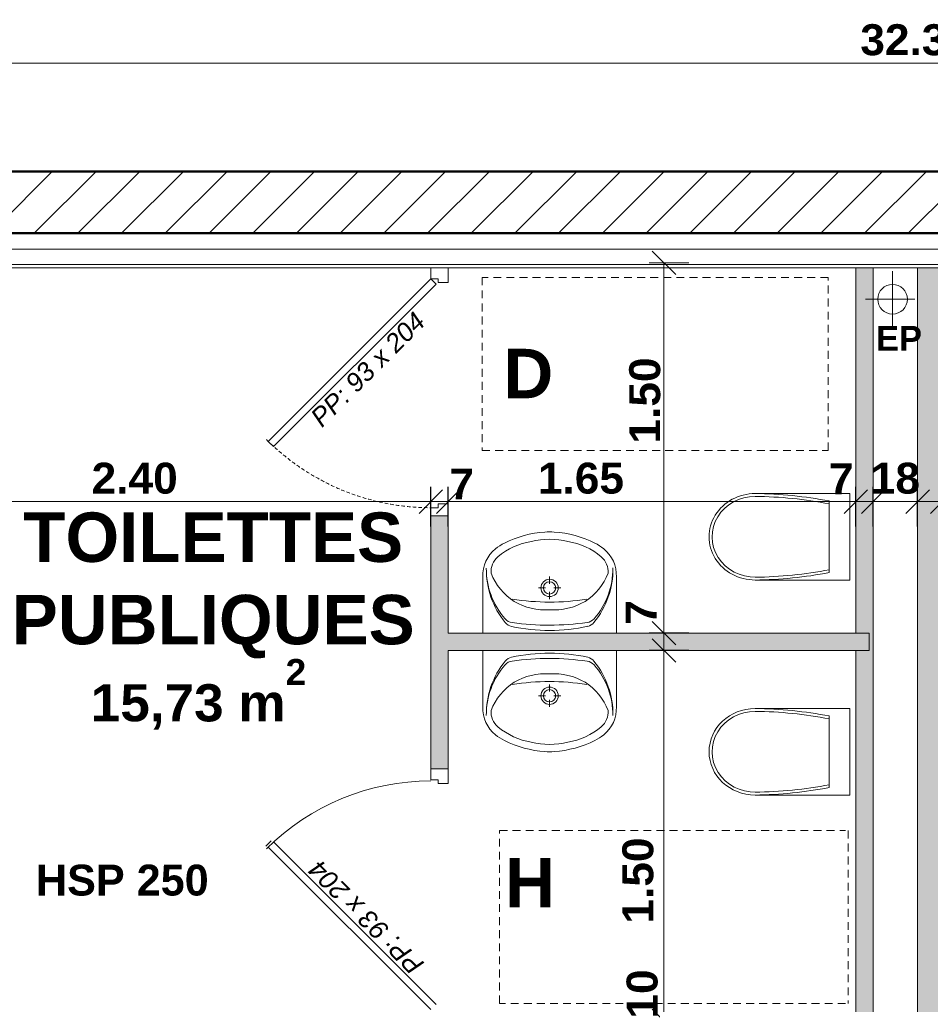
# Model space of a CAD drawing. Extents: x -45086 to 279774, y -60645 to -24658.
# Tile 15 of 35: x -29818 to -26134, y -30405 to -26420. Entities that reach past the tile are written whole.
import ezdxf

# ---------------------------------------------------------------- set-up
doc = ezdxf.new("R2010")
doc.units = 0
doc.header["$LTSCALE"] = 0.1
doc.header["$MEASUREMENT"] = 0
doc.linetypes.add('Discontinu', pattern=[529.166651, 317.499995, -211.666656])
doc.linetypes.add('Tirets', pattern=[229.305464, 141.111124, -88.19434])
doc.layers.get('0').update_dxf_attribs({"lineweight": 9})
doc.layers.get('Defpoints').update_dxf_attribs({"lineweight": 9})
for name, color, linetype, lineweight in [('Cloisons', 7, 'Continuous', 9), ('Cotat_ 1_50', 7, 'Continuous', 9), ('Doublages Inter', 7, 'Continuous', 9), ('Faux plafonds', 7, 'Continuous', 9), ('Murs Périphériques', 7, 'Continuous', 9), ('Plomberie Sanitaire', 7, 'Continuous', 9), ('Revetement Sols', 7, 'Continuous', 9), ('Texte 2D', 7, 'Continuous', 9), ('Toiture Terrasse', 7, 'Continuous', 9)]:
    doc.layers.add(name, color=color, linetype=linetype, lineweight=lineweight)
doc.styles.add('STYLE_GENERE_2', font='swisscb.ttf', dxfattribs={"width": 1.25})
doc.styles.add('STYLE_GENERE_4', font='ariali.ttf')
doc.styles.add('STYLE_GENERE_6', font='arialbd.ttf')
doc.linetypes.add('ISOLATION', pattern='A,0.0001,-0.1,[134,ltypeshp.shx,S=0.1,R=0,X=-0.1,Y=0],-0.2,[134,ltypeshp.shx,S=0.1,R=180,X=0.1,Y=0],-0.1', length=0.4001)
doc.dimstyles.new('COTE CM', dxfattribs={"dimtxt": 125, "dimasz": 95, "dimexe": 60, "dimexo": 60, "dimgap": 30, "dimtad": 1, "dimdec": 0, "dimlfac": 0.1, "dimzin": 0, "dimdsep": 46, "dimtxsty": 'STYLE_GENERE_2', "dimblk": 'OBLIQUE', "dimcen": 0.09, "dimclrd": 256, "dimclre": 59, "dimclrt": 256, "dimadec": 0, "dimazin": 0, "dimtfac": 1, "dimtdec": 0, "dimtmove": 1, "dimatfit": 3, "dimfxl": 100, "dimfxlon": 1, "dimtolj": 1, "dimtzin": 0, "dimlwd": -1, "dimarcsym": 0})
doc.dimstyles.new('COTE METRES', dxfattribs={"dimtxt": 125, "dimasz": 95, "dimexe": 60, "dimexo": 60, "dimgap": 30, "dimtad": 1, "dimlfac": 0.001, "dimzin": 0, "dimdsep": 46, "dimtxsty": 'STYLE_GENERE_2', "dimblk": 'OBLIQUE', "dimcen": 0.09, "dimclrd": 256, "dimclre": 256, "dimclrt": 256, "dimadec": 0, "dimazin": 0, "dimtfac": 1, "dimtmove": 1, "dimatfit": 3, "dimldrblk": 'OBLIQUE', "dimfxl": 100, "dimfxlon": 1, "dimtolj": 1, "dimtzin": 0, "dimlwd": -1, "dimlwe": -1, "dimarcsym": 0})

# ---------------------------------------------------------------- blocks, each defined once
blk = doc.blocks.new('Symbole cuvette 1 12_4', base_point=(-26459.2, -28687.8))
at = {"layer": 'Plomberie Sanitaire', "color": 59, "linetype": 'Continuous', "lineweight": 20}
for p, q in [((-26842.2, -28337.8), (-26459.2, -28337.8)), ((-26542.9, -28368), (-26542.9, -28657.6)), ((-26459.2, -28687.8), (-26459.2, -28337.8)), ((-26842.2, -28687.8), (-26459.2, -28687.8))]:
    blk.add_line(p, q, dxfattribs=at)
for centre, major_axis, start_param, end_param in [((-26842.2, -28512.8), (-187, 0), 4.712389, 7.853982), ((-26842.2, -28512.8), (-174.8, 0), 4.712389, 7.869147), ((-26863.7, -29839), (-1592.1, 0), 4.509463, 4.698991), ((-26863.7, -29839), (-1604.3, 0), 4.511022, 4.698991), ((-26863.7, -27186.7), (-1592.1, 0), 1.584194, 1.773722), ((-26863.7, -27186.7), (-1604.3, 0), 1.584194, 1.772164)]:
    blk.add_ellipse(centre, major_axis=major_axis, ratio=0.935823, start_param=start_param, end_param=end_param, dxfattribs=at)
blk = doc.blocks.new('Symbole lavabo 12_2', base_point=(-27944.3, -28492.8))
at = {"layer": 'Plomberie Sanitaire', "color": 59, "linetype": 'Continuous', "lineweight": 20}
for p, q in [((-27944.3, -28902.9), (-27944.3, -28674.4)), ((-27674.4, -28702.9), (-27674.4, -28674.1)), ((-27404.3, -28902.9), (-27404.3, -28674.4)), ((-27691.1, -28719.6), (-27719.9, -28719.6)), ((-27629, -28719.6), (-27657.8, -28719.6)), ((-27674.4, -28765), (-27674.4, -28736.2)), ((-27944.3, -28902.9), (-27404.3, -28902.9)), ((-27589.3, -28902.9), (-27759.4, -28902.9))]:
    blk.add_line(p, q, dxfattribs=at)
for radius in [35, 25]:
    blk.add_circle((-27674.4, -28719.6), radius, dxfattribs=at)
for centre, radius, start, end in [((-27660.6, -28936.5), 444.2, 94.2052, 116.2597), ((-27674.3, -28839.5), 316.7, 76.4334, 103.5666), ((-27674.3, -28762.8), 270, 85.9876, 94.0124), ((-27688, -28936.5), 444.2, 63.7403, 85.7948), ((-27807.1, -28668.5), 137.4, 128.7454, 182.4552), ((-27760.1, -28727.5), 212.8, 117.1571, 128.6848), ((-27697.7, -28820.2), 293, 99.9978, 129.2851), ((-27650.9, -28820.2), 293, 50.7149, 80.0022), ((-27588.6, -28727.5), 212.8, 51.3152, 62.8429), ((-27541.6, -28668.5), 137.4, 357.5448, 51.2546), ((-27830.3, -28654.8), 80.9, 130.8016, 183.9306), ((-27518.3, -28654.8), 80.9, 356.0694, 49.1984), ((-27590.8, -28644.8), 339.6, 179.0928, 219.3352), ((-27625.3, -28643), 305.1, 179.3233, 221.4755), ((-27757.9, -28644.9), 339.6, 320.7422, 0.9847), ((-27723.4, -28643.1), 305.1, 318.602, 0.7542), ((-27687.2, -28571.9), 240.7, 201.5519, 237.1558), ((-27661.4, -28571.9), 240.7, 302.8442, 338.4481), ((-27674.4, -27792.1), 984.9, 261.1734, 278.8204), ((-27693.6, -28568), 240.6, 238.9439, 274.606), ((-27655, -28568), 240.6, 265.394, 301.0561), ((-27820.2, -28815.3), 45, 221.4755, 262.1696), ((-27528.3, -28815.1), 45, 277.9079, 318.602), ((-27818.7, -28831.5), 45, 219.3352, 257.306), ((-27680.1, -28216), 675.9, 257.306, 270.5103), ((-27669.2, -27716.8), 1153.8, 262.1696, 269.755), ((-27680.8, -27716.8), 1153.8, 270.3225, 277.9079), ((-27669.2, -28216), 675.9, 269.5672, 282.7715), ((-27529.7, -28831.3), 45, 282.7715, 320.7422)]:
    blk.add_arc(centre, radius, start, end, dxfattribs=at)
blk = doc.blocks.new('Symbole lavabo 12_72', base_point=(-27944.3, -29382.8))
at = {"layer": 'Plomberie Sanitaire', "color": 59, "linetype": 'Continuous', "lineweight": 20}
for p, q in [((-27944.3, -28972.8), (-27404.3, -28972.8)), ((-27944.3, -28972.8), (-27944.3, -29201.3)), ((-27589.3, -28972.8), (-27759.4, -28972.8)), ((-27404.3, -28972.8), (-27404.3, -29201.3)), ((-27674.4, -29110.6), (-27674.4, -29139.5)), ((-27691.1, -29156.1), (-27719.9, -29156.1)), ((-27629, -29156.1), (-27657.8, -29156.1)), ((-27674.4, -29172.8), (-27674.4, -29201.6))]:
    blk.add_line(p, q, dxfattribs=at)
for radius in [35, 25]:
    blk.add_circle((-27674.4, -29156.1), radius, dxfattribs=at)
for centre, radius, start, end in [((-27818.7, -29044.2), 45, 102.694, 140.6648), ((-27680.1, -29659.7), 675.9, 89.4897, 102.694), ((-27669.2, -30158.9), 1153.8, 90.245, 97.8304), ((-27669.2, -29659.7), 675.9, 77.2285, 90.4328), ((-27680.8, -30158.9), 1153.8, 82.0921, 89.6775), ((-27529.7, -29044.4), 45, 39.2578, 77.2285), ((-27590.8, -29230.9), 339.6, 140.6648, 180.9072), ((-27625.3, -29232.7), 305.1, 138.5245, 180.6767), ((-27820.2, -29060.4), 45, 97.8304, 138.5245), ((-27528.3, -29060.6), 45, 41.398, 82.0921), ((-27757.9, -29230.8), 339.6, 359.0153, 39.2578), ((-27723.4, -29232.6), 305.1, 359.2458, 41.398), ((-27693.6, -29307.7), 240.6, 85.394, 121.0561), ((-27655, -29307.7), 240.6, 58.9439, 94.606), ((-27687.2, -29303.8), 240.7, 122.8442, 158.4481), ((-27674.4, -30083.5), 984.9, 81.1796, 98.8266), ((-27661.4, -29303.8), 240.7, 21.5519, 57.1558), ((-27807.1, -29207.2), 137.4, 177.5448, 231.2546), ((-27541.6, -29207.2), 137.4, 308.7454, 2.4552), ((-27830.3, -29220.9), 80.9, 176.0694, 229.1984), ((-27518.3, -29220.9), 80.9, 310.8016, 3.9306), ((-27697.7, -29055.5), 293, 230.7149, 260.0022), ((-27650.9, -29055.5), 293, 279.9978, 309.2851), ((-27760.1, -29148.2), 212.8, 231.3152, 242.8429), ((-27588.6, -29148.2), 212.8, 297.1571, 308.6848), ((-27660.6, -28939.2), 444.2, 243.7403, 265.7948), ((-27674.3, -29036.2), 316.7, 256.4334, 283.5666), ((-27688, -28939.2), 444.2, 274.2052, 296.2597), ((-27674.3, -29112.8), 270, 265.9876, 274.0124)]:
    blk.add_arc(centre, radius, start, end, dxfattribs=at)
blk = doc.blocks.new('_Oblique')
at = {"color": 0, "linetype": 'ByBlock', "lineweight": -2}
blk.add_line((-0.5, -0.5), (0.5, 0.5), dxfattribs=at)
blk = doc.blocks.new('*D283', base_point=(-22620.7, 257555.9))
at = {"layer": 'Cotat_ 1_50', "transparency": 16777216}
for p, q in [((-33096.7, -27424.3), (-33256.7, -27424.3)), ((-33196.7, -33404.3), (-33196.7, -27424.3)), ((-33096.7, -33404.3), (-33256.7, -33404.3))]:
    blk.add_line(p, q, dxfattribs=at)
at = {"layer": 'Defpoints', "color": 0, "transparency": 16777216}
for p in [(-33196.7, -27424.3), (-26435.6, -27424.3), (-31853.1, -33404.3)]:
    blk.add_point(p, dxfattribs=at)
at = {"layer": 'Cotat_ 1_50', "transparency": 16777216, "xscale": 95, "yscale": 95, "zscale": 95}
for p, rotation in [((-33196.7, -27424.3), 90), ((-33196.7, -33404.3), 270)]:
    blk.add_blockref('_Oblique', p, dxfattribs=dict(at, rotation=rotation))
at = {"layer": 'Cotat_ 1_50', "transparency": 16777216, "insert": (-33290.9, -30414.3), "char_height": 125, "attachment_point": 5, "rotation": 90, "style": 'STYLE_GENERE_2'}
blk.add_mtext('\\A1;5.98', dxfattribs=at)
blk = doc.blocks.new('*D288', base_point=(-22620.7, 257555.9))
at = {"layer": 'Cotat_ 1_50', "transparency": 16777216}
for p, q in [((-42385.9, -26696.5), (-42385.9, -26536.5)), ((-10001.2, -26696.5), (-10001.2, -26536.5)), ((-42385.9, -26596.5), (-10001.2, -26596.5))]:
    blk.add_line(p, q, dxfattribs=at)
at = {"layer": 'Defpoints', "color": 0, "transparency": 16777216}
for p in [(-10001.2, -26596.5), (-42385.9, -31309.9), (-10001.2, -34322.8)]:
    blk.add_point(p, dxfattribs=at)
at = {"layer": 'Cotat_ 1_50', "transparency": 16777216, "xscale": 95, "yscale": 95, "zscale": 95, "rotation": 180}
blk.add_blockref('_Oblique', (-42385.9, -26596.5), dxfattribs=at)
at = {"layer": 'Cotat_ 1_50', "transparency": 16777216, "xscale": 95, "yscale": 95, "zscale": 95}
blk.add_blockref('_Oblique', (-10001.2, -26596.5), dxfattribs=at)
at = {"layer": 'Cotat_ 1_50', "transparency": 16777216, "insert": (-26193.6, -26502.4), "char_height": 125, "attachment_point": 5, "style": 'STYLE_GENERE_2'}
blk.add_mtext('\\A1;32.39', dxfattribs=at)
blk = doc.blocks.new('*D341', base_point=(-22620.7, 257555.9))
at = {"layer": 'Cotat_ 1_50', "color": 59, "lineweight": -2, "transparency": 16777216}
for p, q in [((-27111.8, -30471.4), (-27271.8, -30471.4)), ((-27111.8, -30571.4), (-27271.8, -30571.4))]:
    blk.add_line(p, q, dxfattribs=at)
at = {"layer": 'Cotat_ 1_50', "transparency": 16777216}
blk.add_line((-27211.8, -30571.4), (-27211.8, -30471.4), dxfattribs=at)
at = {"layer": 'Defpoints', "color": 0, "transparency": 16777216}
for p in [(-27211.8, -30471.4), (-26683.1, -30471.4), (-26683.1, -30571.4)]:
    blk.add_point(p, dxfattribs=at)
at = {"layer": 'Cotat_ 1_50', "transparency": 16777216, "xscale": 95, "yscale": 95, "zscale": 95}
for p, rotation in [((-27211.8, -30471.4), 90), ((-27211.8, -30571.4), 270)]:
    blk.add_blockref('_Oblique', p, dxfattribs=dict(at, rotation=rotation))
at = {"layer": 'Cotat_ 1_50', "transparency": 16777216, "insert": (-27299.5, -30362.9), "char_height": 125, "attachment_point": 5, "rotation": 90, "style": 'STYLE_GENERE_2'}
blk.add_mtext('\\A1;10', dxfattribs=at)
blk = doc.blocks.new('*D342', base_point=(-22620.7, 257555.9))
at = {"layer": 'Cotat_ 1_50', "transparency": 16777216}
for p, q in [((-27111.8, -28972.8), (-27271.8, -28972.8)), ((-27211.8, -30471.4), (-27211.8, -28972.8)), ((-27111.8, -30471.4), (-27271.8, -30471.4))]:
    blk.add_line(p, q, dxfattribs=at)
at = {"layer": 'Defpoints', "color": 0, "transparency": 16777216}
for p in [(-27211.8, -28972.8), (-26755.7, -28972.8), (-26683.1, -30471.4)]:
    blk.add_point(p, dxfattribs=at)
at = {"layer": 'Cotat_ 1_50', "transparency": 16777216, "xscale": 95, "yscale": 95, "zscale": 95}
for p, rotation in [((-27211.8, -28972.8), 90), ((-27211.8, -30471.4), 270)]:
    blk.add_blockref('_Oblique', p, dxfattribs=dict(at, rotation=rotation))
at = {"layer": 'Cotat_ 1_50', "transparency": 16777216, "insert": (-27316.6, -29903.9), "char_height": 125, "attachment_point": 5, "rotation": 90, "style": 'STYLE_GENERE_2'}
blk.add_mtext('\\A1;1.50', dxfattribs=at)
blk = doc.blocks.new('*D343', base_point=(-22620.7, 257555.9))
at = {"layer": 'Cotat_ 1_50', "color": 59, "lineweight": -2, "transparency": 16777216}
for p, q in [((-27111.8, -28902.8), (-27271.8, -28902.8)), ((-27111.8, -28972.8), (-27271.8, -28972.8))]:
    blk.add_line(p, q, dxfattribs=at)
at = {"layer": 'Cotat_ 1_50', "transparency": 16777216}
blk.add_line((-27211.8, -28972.8), (-27211.8, -28902.8), dxfattribs=at)
at = {"layer": 'Defpoints', "color": 0, "transparency": 16777216}
for p in [(-27211.8, -28902.8), (-26755.7, -28902.8), (-26755.7, -28972.8)]:
    blk.add_point(p, dxfattribs=at)
at = {"layer": 'Cotat_ 1_50', "transparency": 16777216, "xscale": 95, "yscale": 95, "zscale": 95}
for p, rotation in [((-27211.8, -28902.8), 90), ((-27211.8, -28972.8), 270)]:
    blk.add_blockref('_Oblique', p, dxfattribs=dict(at, rotation=rotation))
at = {"layer": 'Cotat_ 1_50', "transparency": 16777216, "insert": (-27304.3, -28819), "char_height": 125, "attachment_point": 5, "rotation": 90, "style": 'STYLE_GENERE_2'}
blk.add_mtext('\\A1;7', dxfattribs=at)
blk = doc.blocks.new('*D344', base_point=(-22620.7, 257555.9))
at = {"layer": 'Cotat_ 1_50', "transparency": 16777216}
for p, q in [((-27111.8, -27404.3), (-27271.8, -27404.3)), ((-27211.8, -28902.8), (-27211.8, -27404.3)), ((-27111.8, -28902.8), (-27271.8, -28902.8))]:
    blk.add_line(p, q, dxfattribs=at)
at = {"layer": 'Defpoints', "color": 0, "transparency": 16777216}
for p in [(-27211.8, -27404.3), (-25681.1, -27404.3), (-26755.7, -28902.8)]:
    blk.add_point(p, dxfattribs=at)
at = {"layer": 'Cotat_ 1_50', "transparency": 16777216, "xscale": 95, "yscale": 95, "zscale": 95}
for p, rotation in [((-27211.8, -27404.3), 90), ((-27211.8, -28902.8), 270)]:
    blk.add_blockref('_Oblique', p, dxfattribs=dict(at, rotation=rotation))
at = {"layer": 'Cotat_ 1_50', "transparency": 16777216, "insert": (-27288.8, -27961.3), "char_height": 125, "attachment_point": 5, "rotation": 90, "style": 'STYLE_GENERE_2'}
blk.add_mtext('\\A1;1.50', dxfattribs=at)
blk = doc.blocks.new('*D406', base_point=(-22620.7, 257555.9))
at = {"layer": 'Cotat_ 1_50', "transparency": 16777216}
for p, q in [((-30551, -28470.6), (-30551, -28310.6)), ((-28154.8, -28470.6), (-28154.8, -28310.6)), ((-30551, -28370.6), (-28154.8, -28370.6))]:
    blk.add_line(p, q, dxfattribs=at)
at = {"layer": 'Defpoints', "color": 0, "transparency": 16777216}
for p in [(-28154.8, -28370.6), (-30551, -28699.2), (-28154.8, -28967.8)]:
    blk.add_point(p, dxfattribs=at)
at = {"layer": 'Cotat_ 1_50', "transparency": 16777216, "xscale": 95, "yscale": 95, "zscale": 95, "rotation": 180}
blk.add_blockref('_Oblique', (-30551, -28370.6), dxfattribs=at)
at = {"layer": 'Cotat_ 1_50', "transparency": 16777216, "xscale": 95, "yscale": 95, "zscale": 95}
blk.add_blockref('_Oblique', (-28154.8, -28370.6), dxfattribs=at)
at = {"layer": 'Cotat_ 1_50', "transparency": 16777216, "insert": (-29352.9, -28276.5), "char_height": 125, "attachment_point": 5, "style": 'STYLE_GENERE_2'}
blk.add_mtext('\\A1;2.40', dxfattribs=at)
blk = doc.blocks.new('*D407', base_point=(-22620.7, 257555.9))
at = {"layer": 'Cotat_ 1_50', "color": 59, "lineweight": -2, "transparency": 16777216}
for p, q in [((-28154.8, -28470.6), (-28154.8, -28310.6)), ((-28084.8, -28470.6), (-28084.8, -28310.6))]:
    blk.add_line(p, q, dxfattribs=at)
at = {"layer": 'Cotat_ 1_50', "transparency": 16777216}
blk.add_line((-28154.8, -28370.6), (-28084.8, -28370.6), dxfattribs=at)
at = {"layer": 'Defpoints', "color": 0, "transparency": 16777216}
for p in [(-28084.8, -28370.6), (-28154.8, -28967.8), (-28084.8, -28967.8)]:
    blk.add_point(p, dxfattribs=at)
at = {"layer": 'Cotat_ 1_50', "transparency": 16777216, "xscale": 95, "yscale": 95, "zscale": 95, "rotation": 180}
blk.add_blockref('_Oblique', (-28154.8, -28370.6), dxfattribs=at)
at = {"layer": 'Cotat_ 1_50', "transparency": 16777216, "xscale": 95, "yscale": 95, "zscale": 95}
blk.add_blockref('_Oblique', (-28084.8, -28370.6), dxfattribs=at)
at = {"layer": 'Cotat_ 1_50', "transparency": 16777216, "insert": (-28030, -28299.4), "char_height": 125, "attachment_point": 5, "style": 'STYLE_GENERE_2'}
blk.add_mtext('\\A1;7', dxfattribs=at)
blk = doc.blocks.new('*D408', base_point=(-22620.7, 257555.9))
at = {"layer": 'Cotat_ 1_50', "transparency": 16777216}
for p, q in [((-28084.8, -28470.6), (-28084.8, -28310.6)), ((-26435.6, -28470.6), (-26435.6, -28310.6)), ((-28084.8, -28370.6), (-26435.6, -28370.6))]:
    blk.add_line(p, q, dxfattribs=at)
at = {"layer": 'Defpoints', "color": 0, "transparency": 16777216}
for p in [(-26435.6, -28370.6), (-26435.6, -28917.9), (-28084.8, -28948.6)]:
    blk.add_point(p, dxfattribs=at)
at = {"layer": 'Cotat_ 1_50', "transparency": 16777216, "xscale": 95, "yscale": 95, "zscale": 95, "rotation": 180}
blk.add_blockref('_Oblique', (-28084.8, -28370.6), dxfattribs=at)
at = {"layer": 'Cotat_ 1_50', "transparency": 16777216, "xscale": 95, "yscale": 95, "zscale": 95}
blk.add_blockref('_Oblique', (-26435.6, -28370.6), dxfattribs=at)
at = {"layer": 'Cotat_ 1_50', "transparency": 16777216, "insert": (-27547.6, -28276.4), "char_height": 125, "attachment_point": 5, "style": 'STYLE_GENERE_2'}
blk.add_mtext('\\A1;1.65', dxfattribs=at)
blk = doc.blocks.new('*D409', base_point=(-22620.7, 257555.9))
at = {"layer": 'Cotat_ 1_50', "color": 59, "lineweight": -2, "transparency": 16777216}
for p, q in [((-26435.6, -28470.6), (-26435.6, -28310.6)), ((-26365.6, -28470.6), (-26365.6, -28310.6))]:
    blk.add_line(p, q, dxfattribs=at)
at = {"layer": 'Cotat_ 1_50', "transparency": 16777216}
blk.add_line((-26435.6, -28370.6), (-26365.6, -28370.6), dxfattribs=at)
at = {"layer": 'Defpoints', "color": 0, "transparency": 16777216}
for p in [(-26365.6, -28370.6), (-26435.6, -28945.2), (-26365.6, -28945.2)]:
    blk.add_point(p, dxfattribs=at)
at = {"layer": 'Cotat_ 1_50', "transparency": 16777216, "xscale": 95, "yscale": 95, "zscale": 95, "rotation": 180}
blk.add_blockref('_Oblique', (-26435.6, -28370.6), dxfattribs=at)
at = {"layer": 'Cotat_ 1_50', "transparency": 16777216, "xscale": 95, "yscale": 95, "zscale": 95}
blk.add_blockref('_Oblique', (-26365.6, -28370.6), dxfattribs=at)
at = {"layer": 'Cotat_ 1_50', "transparency": 16777216, "insert": (-26494.7, -28278.1), "char_height": 125, "attachment_point": 5, "style": 'STYLE_GENERE_2'}
blk.add_mtext('\\A1;7', dxfattribs=at)
blk = doc.blocks.new('*D410', base_point=(-22620.7, 257555.9))
at = {"layer": 'Cotat_ 1_50', "color": 59, "lineweight": -2, "transparency": 16777216}
for p, q in [((-26365.6, -28470.6), (-26365.6, -28310.6)), ((-26185.6, -28470.6), (-26185.6, -28310.6))]:
    blk.add_line(p, q, dxfattribs=at)
at = {"layer": 'Cotat_ 1_50', "transparency": 16777216}
blk.add_line((-26365.6, -28370.6), (-26185.6, -28370.6), dxfattribs=at)
at = {"layer": 'Defpoints', "color": 0, "transparency": 16777216}
for p in [(-26185.6, -28370.6), (-26365.6, -28976), (-26185.6, -29783.1)]:
    blk.add_point(p, dxfattribs=at)
at = {"layer": 'Cotat_ 1_50', "transparency": 16777216, "xscale": 95, "yscale": 95, "zscale": 95, "rotation": 180}
blk.add_blockref('_Oblique', (-26365.6, -28370.6), dxfattribs=at)
at = {"layer": 'Cotat_ 1_50', "transparency": 16777216, "xscale": 95, "yscale": 95, "zscale": 95}
blk.add_blockref('_Oblique', (-26185.6, -28370.6), dxfattribs=at)
at = {"layer": 'Cotat_ 1_50', "transparency": 16777216, "insert": (-26275.6, -28276.6), "char_height": 125, "attachment_point": 5, "style": 'STYLE_GENERE_2'}
blk.add_mtext('\\A1;18', dxfattribs=at)
blk = doc.blocks.new('*D411', base_point=(-22620.7, 257555.9))
at = {"layer": 'Cotat_ 1_50', "color": 59, "lineweight": -2, "transparency": 16777216}
for p, q in [((-26185.6, -28470.6), (-26185.6, -28310.6)), ((-26085.6, -28470.6), (-26085.6, -28310.6))]:
    blk.add_line(p, q, dxfattribs=at)
at = {"layer": 'Cotat_ 1_50', "transparency": 16777216}
blk.add_line((-26185.6, -28370.6), (-26085.6, -28370.6), dxfattribs=at)
at = {"layer": 'Defpoints', "color": 0, "transparency": 16777216}
for p in [(-26085.6, -28370.6), (-26185.6, -29764.3), (-26085.6, -29764.3)]:
    blk.add_point(p, dxfattribs=at)
at = {"layer": 'Cotat_ 1_50', "transparency": 16777216, "xscale": 95, "yscale": 95, "zscale": 95, "rotation": 180}
blk.add_blockref('_Oblique', (-26185.6, -28370.6), dxfattribs=at)
at = {"layer": 'Cotat_ 1_50', "transparency": 16777216, "xscale": 95, "yscale": 95, "zscale": 95}
blk.add_blockref('_Oblique', (-26085.6, -28370.6), dxfattribs=at)
at = {"layer": 'Cotat_ 1_50', "transparency": 16777216, "insert": (-25971.6, -28276.5), "char_height": 125, "attachment_point": 5, "style": 'STYLE_GENERE_2'}
blk.add_mtext('\\A1;10', dxfattribs=at)

msp = doc.modelspace()

# ---------------------------------------------------------------- hatches: boundary and pattern name
at = {"layer": 'Cloisons', "linetype": 'Continuous', "lineweight": 60}
for points in [[(-26435.638, -27424.264), (-26435.638, -30469.895), (-26365.638, -30469.895), (-26365.638, -27424.264)], [(-26085.638, -31984.034), (-26085.638, -27424.264), (-26185.638, -27424.264), (-26185.638, -31984.034)]]:
    msp.add_hatch(color=256, dxfattribs=at).paths.add_polyline_path(points)
at = {"layer": 'Cloisons'}
msp.add_hatch(color=256, dxfattribs=at).paths.add_polyline_path([(-28084.812, -28427.71), (-28154.812, -28427.71), (-28154.812, -29451.422), (-28084.812, -29451.422)])
at = {"layer": 'Cloisons', "linetype": 'Continuous', "lineweight": 60}
msp.add_hatch(color=256, dxfattribs=at).paths.add_polyline_path([(-28084.812, -28972.843), (-26381.485, -28972.843), (-26381.485, -28902.843), (-28084.812, -28902.843)], flags=0)
at = {"layer": 'Murs Périphériques'}
h = msp.add_hatch(dxfattribs=at)
h.set_pattern_fill('ANSI31', color=256, scale=1000, style=0)
h.paths.add_polyline_path([(-22894.259, -27284.264), (-22894.259, -27034.264), (-32269.321, -27034.264), (-32269.119, -27284.264)])

# ---------------------------------------------------------------- linework, layer by layer
at = {"layer": 'Cloisons', "color": 7, "linetype": 'ISOLATION', "ltscale": 1550}
msp.add_line((-42038.876, -27349.212), (-10303.26, -27348.986), dxfattribs=at)
at = {"layer": 'Cloisons'}
for p, q in [((-28154.812, -27469.264), (-28154.812, -27424.264)), ((-28154.812, -27424.264), (-28144.812, -27424.264)), ((-28144.812, -27424.264), (-28094.812, -27424.264)), ((-28094.812, -27424.264), (-28084.812, -27424.264)), ((-28084.812, -27424.264), (-28084.812, -27484.264)), ((-28154.812, -27469.264), (-28812.421, -28126.873)), ((-28791.208, -28148.087), (-28133.599, -27490.477)), ((-28124.812, -27469.264), (-28154.812, -27469.264)), ((-28133.599, -27490.477), (-28154.812, -27469.264)), ((-28124.812, -27484.264), (-28124.812, -27469.264)), ((-28084.812, -27484.264), (-28124.812, -27484.264)), ((-28124.812, -28395.122), (-28154.812, -28395.122)), ((-28084.812, -28380.122), (-28124.812, -28380.122)), ((-28124.812, -28380.122), (-28124.812, -28395.122)), ((-28154.812, -28419.208), (-28154.812, -29451.422)), ((-28084.812, -29451.422), (-28084.812, -28972.843)), ((-28154.812, -29451.422), (-28084.812, -29451.422)), ((-28154.812, -29496.422), (-28154.812, -29451.422)), ((-28154.812, -29451.422), (-28144.812, -29451.422)), ((-28144.812, -29451.422), (-28094.812, -29451.422)), ((-28094.812, -29451.422), (-28084.812, -29451.422)), ((-28084.812, -29451.422), (-28084.812, -29511.422)), ((-28124.812, -29496.422), (-28154.812, -29496.422)), ((-28124.812, -29511.422), (-28124.812, -29496.422)), ((-28084.812, -29511.422), (-28124.812, -29511.422)), ((-28791.208, -29747.6), (-28133.599, -30405.209)), ((-28154.812, -30426.422), (-28812.421, -29768.813))]:
    msp.add_line(p, q, dxfattribs=at)
at = {"layer": 'Cloisons', "linetype": 'Continuous'}
for p, q in [((-26435.638, -27424.264), (-26435.638, -28902.843)), ((-26365.638, -30469.895), (-26365.638, -27424.264)), ((-26185.638, -27424.264), (-26185.638, -30471.422)), ((-28154.812, -28427.71), (-28084.812, -28427.71)), ((-28084.812, -28902.843), (-28084.812, -28419.208)), ((-26381.485, -28902.843), (-28084.812, -28902.843)), ((-26381.485, -28972.843), (-26381.485, -28902.843)), ((-28084.812, -28972.843), (-26381.485, -28972.843)), ((-26435.638, -28972.843), (-26435.638, -30469.895))]:
    msp.add_line(p, q, dxfattribs=at)
at = {"layer": 'Cloisons', "color": 59, "linetype": 'Continuous', "lineweight": 20}
for p, q in [((-28812.421, -28126.873), (-28791.208, -28148.087)), ((-28084.812, -28419.208), (-28084.812, -28359.208)), ((-28154.812, -28374.208), (-28154.812, -28419.208)), ((-28822.421, -29764.671), (-28801.208, -29743.458))]:
    msp.add_line(p, q, dxfattribs=at)
at = {"layer": 'Cloisons', "color": 59, "linetype": 'Tirets', "lineweight": 20}
msp.add_arc((-28154.812, -27455.122), 940, 225, 270, dxfattribs=at)
at = {"layer": 'Cloisons'}
msp.add_arc((-28154.812, -30440.564), 940, 90, 135, dxfattribs=at)
at = {"layer": 'Doublages Inter', "linetype": 'Continuous'}
for p, q in [((-10221.246, -27284.264), (-42165.876, -27284.264)), ((-42038.876, -27411.264), (-10348.246, -27411.264))]:
    msp.add_line(p, q, dxfattribs=at)
at = {"layer": 'Doublages Inter'}
msp.add_line((-42025.876, -27424.264), (-10361.246, -27424.264), dxfattribs=at)
at = {"layer": 'Murs Périphériques', "linetype": 'Continuous', "lineweight": 50}
for p, q in [((-10001.246, -27034.264), (-42365.876, -27034.264)), ((-42165.876, -27284.264), (-10221.246, -27284.264))]:
    msp.add_line(p, q, dxfattribs=at)
at = {"layer": 'Plomberie Sanitaire', "linetype": 'Discontinu'}
for p, q in [((-26547.307, -27463.113), (-27947.307, -27463.113)), ((-27947.307, -27463.113), (-27947.307, -28163.113)), ((-26547.307, -28163.113), (-26547.307, -27463.113)), ((-27947.307, -28163.113), (-26547.307, -28163.113)), ((-27876.808, -29701.425), (-26476.808, -29701.425)), ((-27876.808, -30401.425), (-27876.808, -29701.425)), ((-26466.616, -29701.425), (-26466.616, -30401.425)), ((-26476.808, -30401.425), (-27876.808, -30401.425))]:
    msp.add_line(p, q, dxfattribs=at)
at = {"layer": 'Plomberie Sanitaire', "color": 59, "linetype": 'Continuous', "lineweight": 20}
for p, q in [((-26842.237, -29207.843), (-26459.239, -29207.843)), ((-26542.86, -29238.044), (-26542.86, -29527.642)), ((-26459.239, -29557.843), (-26459.239, -29207.843)), ((-26842.237, -29557.843), (-26459.239, -29557.843))]:
    msp.add_line(p, q, dxfattribs=at)
for centre, major_axis, start_param, end_param in [((-26842.237, -29382.843), (-187.001, 0), 4.71238898, 7.85398163), ((-26842.237, -29382.843), (-174.828, 0), 4.71238898, 7.86914717), ((-26863.731, -30709.027), (-1592.123, 0), 4.50946297, 4.69899114), ((-26863.731, -30709.027), (-1604.277, 0), 4.51102156, 4.69899114), ((-26863.731, -28056.659), (-1592.123, 0), 1.58419417, 1.77372234), ((-26863.731, -28056.659), (-1604.277, 0), 1.58419417, 1.77216375)]:
    msp.add_ellipse(centre, major_axis=major_axis, ratio=0.93582282, start_param=start_param, end_param=end_param, dxfattribs=at)
at = {"layer": 'Toiture Terrasse', "color": 7}
for p, q in [((-26287.148, -27665.339), (-26287.148, -27437.746)), ((-26197.498, -27551.542), (-26396.92, -27551.542))]:
    msp.add_line(p, q, dxfattribs=at)
msp.add_circle((-26287.148, -27551.491), 60, dxfattribs=at)

# ---------------------------------------------------------------- block references
at = {"layer": 'Plomberie Sanitaire', "color": 7}
for name, p in [('Symbole cuvette 1 12_4', (-26459.239, -28687.843)), ('Symbole lavabo 12_2', (-27944.325, -28492.843)), ('Symbole lavabo 12_72', (-27944.325, -29382.843))]:
    msp.add_blockref(name, p, dxfattribs=at)

# ---------------------------------------------------------------- texts
at = {"layer": 'Cloisons', "linetype": 'Continuous', "insert": (-28594.524, -28074.484), "char_height": 75, "attachment_point": 7, "rotation": 45, "style": 'STYLE_GENERE_4'}
msp.add_mtext('{PP: 93 x 204}', dxfattribs=at)
at = {"layer": 'Cloisons', "insert": (-28178.059, -30237.667), "char_height": 75, "attachment_point": 7, "rotation": 135, "style": 'STYLE_GENERE_4'}
msp.add_mtext('{PP: 93 x 204}', dxfattribs=at)
at = {"layer": 'Faux plafonds', "color": 7, "style": 'STYLE_GENERE_6'}
msp.add_text('HSP 250', height=125, dxfattribs=at).set_placement((-29752.181, -29964.604))
at = {"layer": 'Revetement Sols', "color": 7, "insert": (-29530.494, -29293.247), "char_height": 150, "attachment_point": 7, "style": 'STYLE_GENERE_2'}
msp.add_mtext('15,73 m{\\A1;\\H0.7x;\\S2^  ;}', dxfattribs=at)
at = {"layer": 'Texte 2D', "color": 7, "char_height": 199.9999, "attachment_point": 5, "style": 'STYLE_GENERE_6'}
for s, insert in [('{D}', (-27760.415, -27852.185)), ('{H}', (-27754.011, -29912.962))]:
    msp.add_mtext(s, dxfattribs=dict(at, insert=insert))
at = {"layer": 'Texte 2D', "color": 7, "insert": (-29035.195, -28709.846), "char_height": 200.0001, "width": 1915.86713, "attachment_point": 5, "style": 'STYLE_GENERE_6'}
msp.add_mtext('TOILETTES\\PPUBLIQUES', dxfattribs=at)
at = {"layer": 'Toiture Terrasse', "color": 7, "insert": (-26261.221, -27709.455), "char_height": 100, "attachment_point": 5, "style": 'STYLE_GENERE_6'}
msp.add_mtext('{EP}', dxfattribs=at)

# ---------------------------------------------------------------- dimensions: what is measured, and where the dimension line sits
at = {"layer": 'Cotat_ 1_50', "color": 7}
dim = msp.add_linear_dim(base=(-10001.246, -26596.489), p1=(-42385.876, -31309.917), p2=(-10001.246, -34322.823), text='32.39', dimstyle='COTE METRES', dxfattribs=at)
dim.commit()
dim.dimension.update_dxf_attribs({"geometry": '*D288', "text_midpoint": (-26193.561, -26502.406)})
for base, p1, p2, dimstyle, picture, middle in [((-27211.763, -27404.264), (-26755.654, -28902.843), (-25681.066, -27404.264), 'COTE METRES', '*D344', (-27194.599, -27961.339)), ((-27211.763, -28902.843), (-26755.654, -28972.843), (-26755.654, -28902.843), 'COTE CM', '*D343', (-27211.763, -28818.975)), ((-27211.763, -28972.843), (-26683.068, -30471.422), (-26755.654, -28972.843), 'COTE METRES', '*D342', (-27222.402, -29903.866)), ((-27211.763, -30471.422), (-26683.068, -30571.422), (-26683.068, -30471.422), 'COTE CM', '*D341', (-27205.464, -30362.936))]:
    dim = msp.add_linear_dim(base=base, p1=p1, p2=p2, angle=90, dimstyle=dimstyle, dxfattribs=at)
    dim.commit()
    dim.dimension.update_dxf_attribs({"geometry": picture, "text_midpoint": middle, "dimtype": 160})
dim = msp.add_linear_dim(base=(-33196.739, -27424.264), p1=(-31853.148, -33404.261), p2=(-26435.638, -27424.264), angle=90, dimstyle='COTE METRES', dxfattribs=at)
dim.commit()
dim.dimension.update_dxf_attribs({"geometry": '*D283', "text_midpoint": (-33290.903, -30414.263)})
dim = msp.add_linear_dim(base=(-28154.812, -28370.553), p1=(-30551.044, -28699.176), p2=(-28154.812, -28967.805), dimstyle='COTE METRES', dxfattribs=at)
dim.commit()
dim.dimension.update_dxf_attribs({"geometry": '*D406', "text_midpoint": (-29352.928, -28276.47)})
for base, p1, p2, dimstyle, picture, middle in [((-26435.638, -28370.553), (-28084.812, -28948.645), (-26435.638, -28917.92), 'COTE METRES', '*D408', (-27547.638, -28370.553)), ((-26365.638, -28370.553), (-26435.638, -28945.199), (-26365.638, -28945.199), 'COTE CM', '*D409', (-26494.709, -28370.553)), ((-26185.638, -28370.553), (-26365.638, -28976.048), (-26185.638, -29783.118), 'COTE CM', '*D410', (-26275.638, -28370.553)), ((-26085.638, -28370.553), (-26185.638, -29764.265), (-26085.638, -29764.265), 'COTE CM', '*D411', (-25971.612, -28370.553)), ((-28084.812, -28370.553), (-28154.812, -28967.805), (-28084.812, -28967.805), 'COTE CM', '*D407', (-28029.98, -28391.85))]:
    dim = msp.add_linear_dim(base=base, p1=p1, p2=p2, dimstyle=dimstyle, dxfattribs=at)
    dim.commit()
    dim.dimension.update_dxf_attribs({"geometry": picture, "text_midpoint": middle, "dimtype": 160})

doc.saveas('drawing.dxf')
